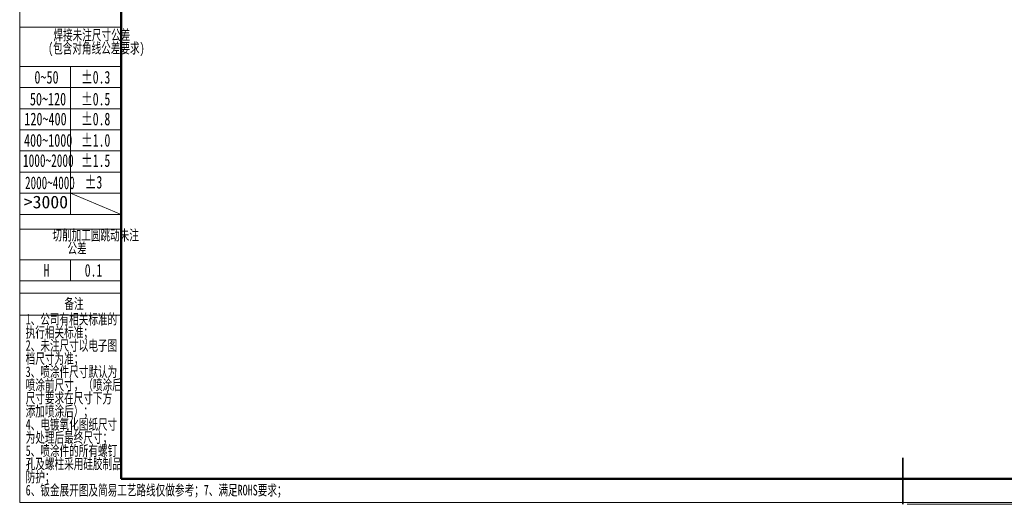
# Model space of a CAD drawing. Header units: millimetres. Extents: x 0 to 420, y 0 to 297.
# Tile 1 of 4: x 0 to 233, y 0 to 115. Entities that reach past the tile are written whole.
import ezdxf

# ---------------------------------------------------------------- set-up
doc = ezdxf.new("R2010")
doc.units = ezdxf.units.MM
doc.linetypes.add('CENTERX2', pattern=[20.32, 12.7, -2.54, 2.54, -2.54])
doc.layers.get('0').update_dxf_attribs({"lineweight": 18})
doc.layers.add('标注层', color=150, linetype='Continuous', lineweight=18)
doc.styles.add('SLDTEXTSTYLE0', font='txt', dxfattribs={"width": 0.7})
doc.styles.add('SLDTEXTSTYLE17', font='txt', dxfattribs={"width": 0.653082})
doc.styles.add('SLDTEXTSTYLE18', font='txt', dxfattribs={"width": 0.641279})
doc.styles.add('SLDTEXTSTYLE2', font='txt', dxfattribs={"width": 0.7})
doc.styles.add('SLDTEXTSTYLE5', font='txt', dxfattribs={"width": 0.677991})
doc.styles.add('SLDTEXTSTYLE7', font='txt', dxfattribs={"width": 1.026693})

# ---------------------------------------------------------------- blocks, each defined once
blk = doc.blocks.new('SW_NOTE_19')
at = {"layer": '标注层', "color": 0, "char_height": 2.5, "attachment_point": 2, "style": 'SLDTEXTSTYLE0'}
for s, insert, width in [('焊接未注尺寸公差', (13.75, 3.22), 39.5559), ('(包含对角线公差要求)', (14.82, 0.11), 47.8855)]:
    blk.add_mtext(s, dxfattribs=dict(at, insert=insert, width=width))
blk = doc.blocks.new('SW_NOTE_20')
at = {"layer": '标注层', "color": 0, "char_height": 2.5, "attachment_point": 2, "style": 'SLDTEXTSTYLE0'}
for s, insert, width in [('切削加工圆跳动未注', (15.47, 3.22), 44.6201), ('公差', (11.09, 0.11), 9.3855)]:
    blk.add_mtext(s, dxfattribs=dict(at, insert=insert, width=width))
blk = doc.blocks.new('SW_NOTE_21')
at = {"layer": '标注层', "color": 0, "char_height": 2.5, "attachment_point": 1, "style": 'SLDTEXTSTYLE0'}
for s, insert, width in [('1、公司有相关标准的', (0, 3.22), 46.595), ('执行相关标准；', (0, 0.11), 31.1676), ('2、未注尺寸以电子图', (0, -3), 46.8687), ('档尺寸为准；', (0, -6.11), 26.1425), ('3、喷涂件尺寸默认为', (0, -9.22), 47.0056), ('喷涂前尺寸，（喷涂后', (0, -12.33), 49.2933), ('尺寸要求在尺寸下方', (0, -15.44), 44.6788), ('添加喷涂后）；', (0, -18.56), 31.1285), ('4、电镀氧化图纸尺寸', (0, -21.67), 47.1034), ('为处理后最终尺寸；', (0, -24.78), 41.1201), ('5、喷涂件的所有螺钉', (0, -27.89), 47.0447), ('孔及螺柱采用硅胶制品', (0, -31), 49.3324), ('防护；', (0, -34.11), 10.8324)]:
    blk.add_mtext(s, dxfattribs=dict(at, insert=insert, width=width))

msp = doc.modelspace()

# ---------------------------------------------------------------- linework, layer by layer
at = {"color": 7, "linetype": 'Continuous', "lineweight": 18}
for p, q in [((-0.000512, 297.39658), (-0.000512, 0.39658)), ((-0.000512, 0.39658), (419.992988, 0.39658)), ((209.995928, -0.010554), (419.995928, -0.010554))]:
    msp.add_line(p, q, dxfattribs=at)
at = {"color": 1, "linetype": 'Continuous', "lineweight": 18}
for p, q in [((-0.000512, 290.989446), (-0.000512, 0.39658)), ((-0.000512, 112.86382), (23.995928, 112.86382)), ((-0.000512, 103.551455), (11.997708, 103.551455)), ((11.997708, 103.551455), (11.997708, 68.551455)), ((23.995928, 103.551455), (11.997708, 103.551455)), ((-0.000512, 98.551455), (23.995928, 98.551455)), ((-0.000512, 93.551455), (23.995928, 93.551455)), ((-0.000512, 88.551455), (23.995928, 88.551455)), ((-0.000512, 83.551455), (23.995928, 83.551455)), ((-0.000512, 78.551455), (23.995928, 78.551455)), ((-0.000512, 73.551455), (23.995928, 73.551455)), ((11.997708, 73.542179), (23.995928, 68.551455)), ((-0.000512, 68.551455), (23.995928, 68.551455)), ((-0.000512, 65.093054), (23.995928, 65.093054)), ((-0.000512, 57.802796), (23.995928, 57.802796)), ((11.997708, 57.802796), (11.997708, 52.802796)), ((-0.000512, 52.802796), (23.995928, 52.802796)), ((-0.000512, 49.905142), (23.995928, 49.905142)), ((-0.000512, 44.751472), (23.995928, 44.751472))]:
    msp.add_line(p, q, dxfattribs=at)
at = {"color": 7, "linetype": 'Continuous', "lineweight": 50}
for q in [(23.995928, 290.989446), (413.995928, 5.989446)]:
    msp.add_line((23.995928, 5.989446), q, dxfattribs=at)
at = {"color": 1, "linetype": 'CENTERX2', "lineweight": 18}
msp.add_line((-0.000512, 103.551455), (23.995928, 103.551455), dxfattribs=at)
at = {"color": 7, "linetype": 'Continuous', "lineweight": 35}
msp.add_line((208.995928, 10.989446), (208.995928, -0.010554), dxfattribs=at)

# ---------------------------------------------------------------- block references
at = {"layer": '标注层', "color": 1}
for name, p in [('SW_NOTE_19', (3.32663, 109.013962)), ('SW_NOTE_20', (2.502685, 61.680308)), ('SW_NOTE_21', (1.414144, 41.814906))]:
    msp.add_blockref(name, p, dxfattribs=at)

# ---------------------------------------------------------------- texts
for s, insert, char_height, width, attachment_point, style in [('0~50', (3.488139, 102.491524), 3, 11.42681564, 1, 'SLDTEXTSTYLE2'), ('%%P0.3', (14.521413, 102.491524), 3, 13.27195, 1, 'SLDTEXTSTYLE5'), ('50~120', (2.421558, 97.336396), 3, 17.36312849, 1, 'SLDTEXTSTYLE2'), ('%%P0.5', (14.521413, 97.336396), 3, 13.27195, 1, 'SLDTEXTSTYLE5'), ('120~400', (1.104891, 92.618712), 3, 20.03798883, 1, 'SLDTEXTSTYLE2'), ('%%P0.8', (14.521413, 92.618712), 3, 13.29467594, 1, 'SLDTEXTSTYLE5'), ('400~1000', (1.029444, 87.572731), 3, 23.51061453, 1, 'SLDTEXTSTYLE2'), ('%%P1.0', (14.521413, 87.572731), 3, 13.34012782, 1, 'SLDTEXTSTYLE5'), ('1000~2000', (0.78361, 82.783676), 3, 24.29902777, 1, 'SLDTEXTSTYLE17'), ('%%P1.5', (14.521413, 82.783676), 3, 13.27195, 1, 'SLDTEXTSTYLE5'), ('2000~4000', (1.269913, 77.526064), 3, 24.2037941, 1, 'SLDTEXTSTYLE18'), ('%%P3', (15.393724, 77.671133), 3, 7.4541089, 1, 'SLDTEXTSTYLE5'), ('>3000', (0.964861, 72.983905), 3, 20.9927159, 1, 'SLDTEXTSTYLE7'), ('H', (5.660694, 56.826051), 3, 2.70438707, 1, 'SLDTEXTSTYLE5'), ('0.1', (15.393724, 56.826051), 3, 7.86317586, 1, 'SLDTEXTSTYLE5'), ('备注', (12.858288, 48.690049), 2.5, 9.5027933, 2, 'SLDTEXTSTYLE0'), ('6、钣金展开图及简易工艺路线仅做参考；7、满足ROHS要求；', (1.414144, 4.593132), 2.5, 131.24022346, 1, 'SLDTEXTSTYLE0')]:
    msp.add_mtext(s, dxfattribs=dict(at, insert=insert, char_height=char_height, width=width, attachment_point=attachment_point, style=style))

doc.saveas('drawing.dxf')
